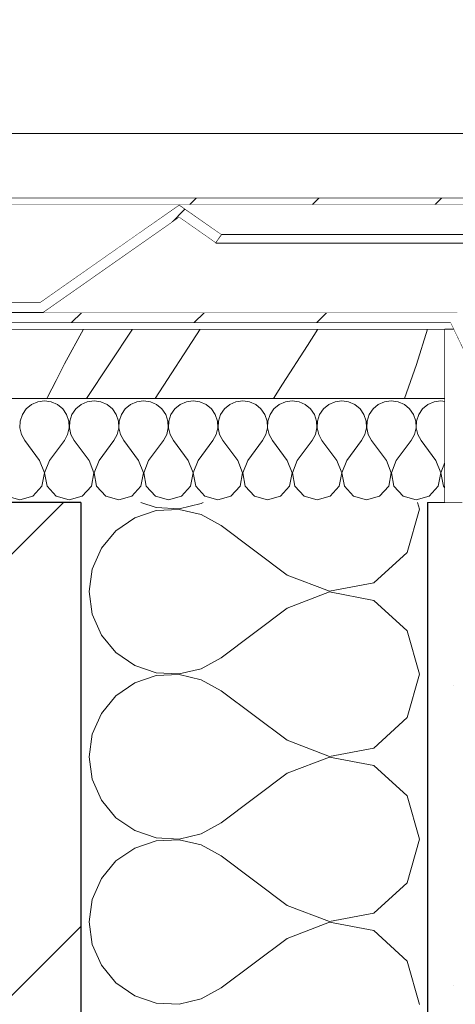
# Model space of a CAD drawing. Header units: millimetres. Extents: x 92668 to 123324, y -8921 to 14506.
# Tile 54 of 133: x 99150 to 99276, y 12595 to 12879. Entities that reach past the tile are written whole.
import ezdxf

# ---------------------------------------------------------------- set-up
doc = ezdxf.new("R2010")
doc.units = ezdxf.units.MM
doc.header["$MEASUREMENT"] = 0
doc.linetypes.add('Wipeout_Contour', pattern=[1000, 0, -1000])
for name, color, linetype in [('Nowe_A-Obróbki', 7, 'Continuous'), ('Nowe_A-Wymiary-Wewnętrzne', 7, 'Continuous'), ('Nowe_A-Wymiary-Zewnętrzne', 7, 'Continuous'), ('Nowe_A-Ściany-Zewnętrzne', 7, 'Continuous')]:
    doc.layers.add(name, color=color, linetype=linetype)
for name, color, linetype, lineweight in [('Nowe_A-Obróbki_Nr_pióra__1', 7, 'Continuous', 13), ('Nowe_A-Obróbki_Nr_pióra__174', 7, 'Continuous', 5), ('Nowe_A-Obróbki_Nr_pióra__175', 7, 'Continuous', 5), ('Nowe_A-Obróbki_Nr_pióra__90', 7, 'Continuous', 13), ('Nowe_A-Wymiary-Wewnętrzne_Nr_pióra__46', 5, 'Continuous', 15), ('Nowe_A-Wymiary-Zewnętrzne_Nr_pióra__46', 5, 'Continuous', 15), ('Nowe_A-Ściany-Zewnętrzne_Nr_pióra__174', 7, 'Continuous', 5), ('Nowe_A-Ściany-Zewnętrzne_Nr_pióra__27', 7, 'Continuous', 25), ('Nowe_A-Ściany-Zewnętrzne_Nr_pióra__47', 7, 'Continuous', 15)]:
    doc.layers.add(name, color=color, linetype=linetype, lineweight=lineweight)
for name, color, linetype, lineweight, true_color in [('Nowe_A-Wymiary-Wewnętrzne_Nr_pióra__45', 7, 'Continuous', 15, 0x40a5ff), ('Nowe_A-Wymiary-Wewnętrzne_Nr_pióra__85', 7, 'Continuous', 13, 0x80c2ff), ('Nowe_A-Wymiary-Zewnętrzne_Nr_pióra__45', 7, 'Continuous', 15, 0x40a5ff), ('Nowe_A-Wymiary-Zewnętrzne_Nr_pióra__85', 7, 'Continuous', 13, 0x80c2ff)]:
    doc.layers.add(name, color=color, linetype=linetype, lineweight=lineweight, true_color=true_color)
doc.styles.add('STYL_AUTOMATYCZNY_2', font='arial.ttf')
doc.dimstyles.new('STYL_AUTOMATYCZNY__1', dxfattribs={"dimtxt": 125, "dimasz": 47.5, "dimexe": 0.18, "dimexo": 20, "dimgap": 0, "dimtad": 1, "dimdec": 1, "dimlfac": 0.1, "dimzin": 0, "dimdsep": 46, "dimtxsty": 'STYL_AUTOMATYCZNY_2', "dimblk": 'ARROWHEAD_11', "dimblk1": 'ARROWHEAD_11', "dimblk2": 'ARROWHEAD_11', "dimcen": 0.09, "dimclrd": 256, "dimclre": 256, "dimclrt": 5, "dimadec": 1, "dimazin": 0, "dimtfac": 1, "dimtdec": 4, "dimtmove": 0, "dimatfit": 3, "dimfxl": 0, "dimtolj": 1, "dimtzin": 0, "dimarcsym": 0})
pattern_1 = [(45, (0, 0), (-88.38835, 88.38835), []), (45, (-17.68, 17.68), (-88.38835, 88.38835), []), (45, (-35.36, 35.36), (-88.38835, 88.38835), [])]

# ---------------------------------------------------------------- blocks, each defined once
blk = doc.blocks.new('ElemPrzekroju_36')
at = {"color": 254, "linetype": 'Wipeout_Contour', "lineweight": 0, "ltscale": 1116474.16314207}
blk.add_wipeout([(99267.6, 12240), (99267.6, 11986.04), (107137.97, 12379.56), (107137.97, 12679.29), (99318.93, 12679.29), (99310.66, 12696.68), (99312.46, 12697.54), (99319.01, 12697.54), (99298.82, 12740), (99277.6, 12740), (99277.6, 12240)], dxfattribs=at).dxf.layer = 'Nowe_A-Ściany-Zewnętrzne'
blk = doc.blocks.new('*X66')
at = {"layer": 'Nowe_A-Ściany-Zewnętrzne_Nr_pióra__174', "color": 7, "linetype": 'Continuous', "lineweight": 5}
for p, q in [((99184.95, 12740), (99189.37, 12738.51)), ((99195.93, 12738.19), (99202.33, 12739.68)), ((99202.33, 12739.68), (99202.91, 12740)), ((99265.22, 12738.1), (99264.68, 12740)), ((99189.37, 12737.68), (99183.14, 12735.58)), ((99189.37, 12738.51), (99195.93, 12738.19)), ((99195.93, 12738), (99189.37, 12737.68)), ((99202.33, 12736.51), (99195.93, 12738)), ((99261.66, 12725.58), (99265.22, 12738.1)), ((99183.14, 12735.58), (99177.73, 12731.86)), ((99208.07, 12733.33), (99202.33, 12736.51)), ((99177.73, 12731.86), (99173.53, 12726.8)), ((99227.12, 12719.05), (99208.07, 12733.33)), ((99173.53, 12726.8), (99170.89, 12720.79)), ((99252.06, 12716.8), (99261.66, 12725.58)), ((99170.89, 12720.79), (99169.98, 12714.29)), ((99227.12, 12719.05), (99239.27, 12714.38)), ((99169.98, 12714.29), (99170.89, 12707.78)), ((99239.27, 12714.19), (99227.12, 12709.52)), ((99239.27, 12714.38), (99252.06, 12716.8)), ((99252.06, 12711.77), (99239.27, 12714.19)), ((99261.66, 12702.99), (99252.06, 12711.77)), ((99227.12, 12709.52), (99208.07, 12695.24)), ((99170.89, 12707.78), (99173.53, 12701.77)), ((99265.22, 12690.48), (99261.66, 12702.99)), ((99173.53, 12701.77), (99177.73, 12696.71)), ((99177.73, 12696.71), (99183.14, 12692.99)), ((99202.33, 12692.06), (99208.07, 12695.24)), ((99183.14, 12692.99), (99189.37, 12690.89)), ((99195.93, 12690.57), (99202.33, 12692.06)), ((99189.37, 12690.06), (99183.14, 12687.96)), ((99189.37, 12690.89), (99195.93, 12690.57)), ((99195.93, 12690.38), (99189.37, 12690.06)), ((99202.33, 12688.89), (99195.93, 12690.38)), ((99208.07, 12685.71), (99202.33, 12688.89)), ((99261.66, 12677.96), (99265.22, 12690.48)), ((99183.14, 12687.96), (99177.73, 12684.24)), ((99227.12, 12671.43), (99208.07, 12685.71)), ((99177.73, 12684.24), (99173.53, 12679.18)), ((99173.53, 12679.18), (99170.89, 12673.17)), ((99252.06, 12669.18), (99261.66, 12677.96)), ((99170.89, 12673.17), (99169.98, 12666.67)), ((99227.12, 12671.43), (99239.27, 12666.76)), ((99239.27, 12666.76), (99252.06, 12669.18)), ((99169.98, 12666.67), (99170.89, 12660.16)), ((99239.27, 12666.57), (99227.12, 12661.9)), ((99252.06, 12664.15), (99239.27, 12666.57)), ((99261.66, 12655.37), (99252.06, 12664.15)), ((99170.89, 12660.16), (99173.53, 12654.15)), ((99227.12, 12661.9), (99208.07, 12647.62)), ((99265.22, 12642.86), (99261.66, 12655.37)), ((99173.53, 12654.15), (99177.73, 12649.09)), ((99177.73, 12649.09), (99183.14, 12645.37)), ((99202.33, 12644.44), (99208.07, 12647.62)), ((99183.14, 12645.37), (99189.37, 12643.27)), ((99189.37, 12643.27), (99195.93, 12642.95)), ((99195.93, 12642.95), (99202.33, 12644.44)), ((99183.14, 12640.34), (99177.73, 12636.62)), ((99189.37, 12642.44), (99183.14, 12640.34)), ((99195.93, 12642.76), (99189.37, 12642.44)), ((99202.33, 12641.27), (99195.93, 12642.76)), ((99208.07, 12638.1), (99202.33, 12641.27)), ((99261.66, 12630.34), (99265.22, 12642.86)), ((99227.12, 12623.81), (99208.07, 12638.1)), ((99177.73, 12636.62), (99173.53, 12631.57)), ((99173.53, 12631.57), (99170.89, 12625.55)), ((99252.06, 12621.56), (99261.66, 12630.34)), ((99170.89, 12625.55), (99169.98, 12619.05)), ((99227.12, 12623.81), (99239.27, 12619.14)), ((99239.27, 12619.14), (99252.06, 12621.56)), ((99169.98, 12619.05), (99170.89, 12612.54)), ((99239.27, 12618.95), (99227.12, 12614.29)), ((99252.06, 12616.53), (99239.27, 12618.95)), ((99261.66, 12607.76), (99252.06, 12616.53)), ((99170.89, 12612.54), (99173.53, 12606.53)), ((99227.12, 12614.29), (99208.07, 12600)), ((99173.53, 12606.53), (99177.73, 12601.47)), ((99265.22, 12595.24), (99261.66, 12607.76)), ((99177.73, 12601.47), (99183.14, 12597.75)), ((99183.14, 12597.75), (99189.37, 12595.65)), ((99202.33, 12596.82), (99208.07, 12600)), ((99189.37, 12595.65), (99195.93, 12595.33)), ((99195.93, 12595.33), (99202.33, 12596.82))]:
    blk.add_line(p, q, dxfattribs=at)
blk = doc.blocks.new('ElemPrzekroju_45')
at = {"layer": 'Nowe_A-Ściany-Zewnętrzne', "linetype": 'Continuous', "lineweight": 0, "true_color": 0x000000}
h = blk.add_hatch(dxfattribs=at)
h.set_pattern_fill('Bloczki_ceramiczne', color=18, style=0, pattern_type=2)
h.set_pattern_definition([(45, (0, 0), (-63.63961, 63.63961), [])])
h.paths.add_polyline_path([(98917.6, 12740), (98917.6, 12240), (99167.6, 12240), (99167.6, 12740)])
h = blk.add_hatch(dxfattribs=at)
h.set_pattern_fill('Tynk', color=18, style=0, pattern_type=2)
h.set_pattern_definition([(0, (0, 0), (0, 86.60254), [0, -50]), (0, (25, 43.3), (0, 86.60254), [0, -50])])
h.paths.add_polyline_path([(99267.6, 12240), (99277.6, 12240), (99277.6, 12740), (99267.6, 12740)])
at = {"layer": 'Nowe_A-Ściany-Zewnętrzne_Nr_pióra__27', "color": 7, "linetype": 'Continuous', "lineweight": 25}
for p, q in [((99167.6, 12740), (98917.6, 12740)), ((99167.6, 12740), (99167.6, 12240)), ((99267.6, 12740), (99267.6, 12240))]:
    blk.add_line(p, q, dxfattribs=at)
at = {"layer": 'Nowe_A-Ściany-Zewnętrzne_Nr_pióra__47', "color": 7, "linetype": 'Continuous', "lineweight": 15}
for p, q in [((99272.6, 12740), (99267.6, 12740)), ((99277.6, 12740), (99272.6, 12740))]:
    blk.add_line(p, q, dxfattribs=at)
at = {"layer": 'Nowe_A-Ściany-Zewnętrzne', "lineweight": 0}
blk.add_blockref('*X66', (0, 0), dxfattribs=at)
blk = doc.blocks.new('*X255')
at = {"layer": 'Nowe_A-Obróbki_Nr_pióra__175', "color": 7, "linetype": 'Continuous', "lineweight": 5}
for p, q in [((99168.36, 12790), (99162.85, 12779.97)), ((99169.2, 12770), (99182.47, 12790)), ((99189.02, 12770), (99201.99, 12790)), ((99232.93, 12785.3), (99235.98, 12790)), ((99267.57, 12790), (99264.42, 12779.77)), ((99225.74, 12774.09), (99232.93, 12785.3)), ((99160.48, 12775.14), (99162.85, 12779.97)), ((99264.42, 12779.77), (99260.93, 12770)), ((99157.99, 12770.37), (99160.48, 12775.14)), ((99223.17, 12770), (99225.74, 12774.09)), ((99157.78, 12770), (99157.99, 12770.37))]:
    blk.add_line(p, q, dxfattribs=at)
blk = doc.blocks.new('*X256')
at = {"layer": 'Nowe_A-Obróbki_Nr_pióra__174', "color": 7, "linetype": 'Continuous', "lineweight": 5}
for p, q in [((99153.38, 12768.22), (99151.86, 12766.96)), ((99155.18, 12769.01), (99153.38, 12768.22)), ((99157.13, 12769.29), (99155.18, 12769.01)), ((99159.09, 12769.01), (99157.13, 12769.29)), ((99160.89, 12768.22), (99159.09, 12769.01)), ((99162.41, 12766.96), (99160.89, 12768.22)), ((99167.67, 12768.22), (99166.15, 12766.96)), ((99169.47, 12769.01), (99167.67, 12768.22)), ((99171.42, 12769.29), (99169.47, 12769.01)), ((99173.37, 12769.01), (99171.42, 12769.29)), ((99175.18, 12768.22), (99173.37, 12769.01)), ((99176.69, 12766.96), (99175.18, 12768.22)), ((99181.95, 12768.22), (99180.43, 12766.96)), ((99183.75, 12769.01), (99181.95, 12768.22)), ((99185.71, 12769.29), (99183.75, 12769.01)), ((99187.66, 12769.01), (99185.71, 12769.29)), ((99189.46, 12768.22), (99187.66, 12769.01)), ((99190.98, 12766.96), (99189.46, 12768.22)), ((99196.24, 12768.22), (99194.72, 12766.96)), ((99198.04, 12769.01), (99196.24, 12768.22)), ((99199.99, 12769.29), (99198.04, 12769.01)), ((99201.94, 12769.01), (99199.99, 12769.29)), ((99203.75, 12768.22), (99201.94, 12769.01)), ((99205.26, 12766.96), (99203.75, 12768.22)), ((99210.52, 12768.22), (99209.01, 12766.96)), ((99212.33, 12769.01), (99210.52, 12768.22)), ((99214.28, 12769.29), (99212.33, 12769.01)), ((99216.23, 12769.01), (99214.28, 12769.29)), ((99218.03, 12768.22), (99216.23, 12769.01)), ((99219.55, 12766.96), (99218.03, 12768.22)), ((99224.81, 12768.22), (99223.29, 12766.96)), ((99226.61, 12769.01), (99224.81, 12768.22)), ((99228.56, 12769.29), (99226.61, 12769.01)), ((99230.52, 12769.01), (99228.56, 12769.29)), ((99232.32, 12768.22), (99230.52, 12769.01)), ((99233.84, 12766.96), (99232.32, 12768.22)), ((99239.09, 12768.22), (99237.58, 12766.96)), ((99240.9, 12769.01), (99239.09, 12768.22)), ((99242.85, 12769.29), (99240.9, 12769.01)), ((99244.8, 12769.01), (99242.85, 12769.29)), ((99246.6, 12768.22), (99244.8, 12769.01)), ((99248.12, 12766.96), (99246.6, 12768.22)), ((99253.38, 12768.22), (99251.86, 12766.96)), ((99255.18, 12769.01), (99253.38, 12768.22)), ((99257.13, 12769.29), (99255.18, 12769.01)), ((99259.09, 12769.01), (99257.13, 12769.29)), ((99260.89, 12768.22), (99259.09, 12769.01)), ((99262.41, 12766.96), (99260.89, 12768.22)), ((99267.67, 12768.22), (99266.15, 12766.96)), ((99269.47, 12769.01), (99267.67, 12768.22)), ((99271.42, 12769.29), (99269.47, 12769.01)), ((99272.6, 12769.12), (99271.42, 12769.29)), ((99150.75, 12765.34), (99150.12, 12763.47)), ((99151.86, 12766.96), (99150.75, 12765.34)), ((99163.52, 12765.34), (99162.41, 12766.96)), ((99164.15, 12763.47), (99163.52, 12765.34)), ((99165.03, 12765.34), (99164.4, 12763.47)), ((99166.15, 12766.96), (99165.03, 12765.34)), ((99177.81, 12765.34), (99176.69, 12766.96)), ((99178.44, 12763.47), (99177.81, 12765.34)), ((99179.32, 12765.34), (99178.69, 12763.47)), ((99180.43, 12766.96), (99179.32, 12765.34)), ((99192.1, 12765.34), (99190.98, 12766.96)), ((99192.72, 12763.47), (99192.1, 12765.34)), ((99193.6, 12765.34), (99192.97, 12763.47)), ((99194.72, 12766.96), (99193.6, 12765.34)), ((99206.38, 12765.34), (99205.26, 12766.96)), ((99207.01, 12763.47), (99206.38, 12765.34)), ((99207.89, 12765.34), (99207.26, 12763.47)), ((99209.01, 12766.96), (99207.89, 12765.34)), ((99220.67, 12765.34), (99219.55, 12766.96)), ((99221.3, 12763.47), (99220.67, 12765.34)), ((99222.17, 12765.34), (99221.55, 12763.47)), ((99223.29, 12766.96), (99222.17, 12765.34)), ((99234.95, 12765.34), (99233.84, 12766.96)), ((99235.58, 12763.47), (99234.95, 12765.34)), ((99236.46, 12765.34), (99235.83, 12763.47)), ((99237.58, 12766.96), (99236.46, 12765.34)), ((99249.24, 12765.34), (99248.12, 12766.96)), ((99249.87, 12763.47), (99249.24, 12765.34)), ((99250.75, 12765.34), (99250.12, 12763.47)), ((99251.86, 12766.96), (99250.75, 12765.34)), ((99263.52, 12765.34), (99262.41, 12766.96)), ((99264.15, 12763.47), (99263.52, 12765.34)), ((99265.03, 12765.34), (99264.4, 12763.47)), ((99266.15, 12766.96), (99265.03, 12765.34)), ((99150.12, 12763.47), (99150.02, 12761.5)), ((99164.25, 12761.5), (99164.15, 12763.47)), ((99164.4, 12763.47), (99164.31, 12761.5)), ((99178.53, 12761.5), (99178.44, 12763.47)), ((99178.69, 12763.47), (99178.59, 12761.5)), ((99192.82, 12761.5), (99192.72, 12763.47)), ((99192.97, 12763.47), (99192.88, 12761.5)), ((99207.11, 12761.5), (99207.01, 12763.47)), ((99207.26, 12763.47), (99207.16, 12761.5)), ((99221.39, 12761.5), (99221.3, 12763.47)), ((99221.55, 12763.47), (99221.45, 12761.5)), ((99235.68, 12761.5), (99235.58, 12763.47)), ((99235.83, 12763.47), (99235.74, 12761.5)), ((99249.96, 12761.5), (99249.87, 12763.47)), ((99250.12, 12763.47), (99250.02, 12761.5)), ((99264.25, 12761.5), (99264.15, 12763.47)), ((99264.4, 12763.47), (99264.31, 12761.5)), ((99150.02, 12761.5), (99150.47, 12759.58)), ((99150.47, 12759.58), (99151.42, 12757.86)), ((99162.85, 12757.86), (99163.8, 12759.58)), ((99163.8, 12759.58), (99164.25, 12761.5)), ((99164.31, 12761.5), (99164.75, 12759.58)), ((99164.75, 12759.58), (99165.71, 12757.86)), ((99177.13, 12757.86), (99178.09, 12759.58)), ((99178.09, 12759.58), (99178.53, 12761.5)), ((99178.59, 12761.5), (99179.04, 12759.58)), ((99179.04, 12759.58), (99179.99, 12757.86)), ((99191.42, 12757.86), (99192.37, 12759.58)), ((99192.37, 12759.58), (99192.82, 12761.5)), ((99192.88, 12761.5), (99193.32, 12759.58)), ((99193.32, 12759.58), (99194.28, 12757.86)), ((99205.71, 12757.86), (99206.66, 12759.58)), ((99206.66, 12759.58), (99207.11, 12761.5)), ((99207.16, 12761.5), (99207.61, 12759.58)), ((99207.61, 12759.58), (99208.56, 12757.86)), ((99219.99, 12757.86), (99220.95, 12759.58)), ((99220.95, 12759.58), (99221.39, 12761.5)), ((99221.45, 12761.5), (99221.9, 12759.58)), ((99221.9, 12759.58), (99222.85, 12757.86)), ((99234.28, 12757.86), (99235.23, 12759.58)), ((99235.23, 12759.58), (99235.68, 12761.5)), ((99235.74, 12761.5), (99236.18, 12759.58)), ((99236.18, 12759.58), (99237.13, 12757.86)), ((99248.56, 12757.86), (99249.52, 12759.58)), ((99249.52, 12759.58), (99249.96, 12761.5)), ((99250.02, 12761.5), (99250.47, 12759.58)), ((99250.47, 12759.58), (99251.42, 12757.86)), ((99262.85, 12757.86), (99263.8, 12759.58)), ((99263.8, 12759.58), (99264.25, 12761.5)), ((99264.31, 12761.5), (99264.75, 12759.58)), ((99264.75, 12759.58), (99265.71, 12757.86)), ((99155.71, 12752.14), (99151.42, 12757.86)), ((99158.56, 12752.14), (99162.85, 12757.86)), ((99169.99, 12752.14), (99165.71, 12757.86)), ((99172.85, 12752.14), (99177.13, 12757.86)), ((99184.28, 12752.14), (99179.99, 12757.86)), ((99187.13, 12752.14), (99191.42, 12757.86)), ((99198.56, 12752.14), (99194.28, 12757.86)), ((99201.42, 12752.14), (99205.71, 12757.86)), ((99212.85, 12752.14), (99208.56, 12757.86)), ((99215.71, 12752.14), (99219.99, 12757.86)), ((99227.13, 12752.14), (99222.85, 12757.86)), ((99229.99, 12752.14), (99234.28, 12757.86)), ((99241.42, 12752.14), (99237.13, 12757.86)), ((99244.28, 12752.14), (99248.56, 12757.86)), ((99255.71, 12752.14), (99251.42, 12757.86)), ((99258.56, 12752.14), (99262.85, 12757.86)), ((99269.99, 12752.14), (99265.71, 12757.86)), ((99157.11, 12748.5), (99155.71, 12752.14)), ((99158.56, 12752.14), (99157.16, 12748.5)), ((99171.39, 12748.5), (99169.99, 12752.14)), ((99172.85, 12752.14), (99171.45, 12748.5)), ((99185.68, 12748.5), (99184.28, 12752.14)), ((99187.13, 12752.14), (99185.74, 12748.5)), ((99199.96, 12748.5), (99198.56, 12752.14)), ((99201.42, 12752.14), (99200.02, 12748.5)), ((99214.25, 12748.5), (99212.85, 12752.14)), ((99215.71, 12752.14), (99214.31, 12748.5)), ((99228.53, 12748.5), (99227.13, 12752.14)), ((99229.99, 12752.14), (99228.59, 12748.5)), ((99242.82, 12748.5), (99241.42, 12752.14)), ((99244.28, 12752.14), (99242.88, 12748.5)), ((99257.11, 12748.5), (99255.71, 12752.14)), ((99258.56, 12752.14), (99257.16, 12748.5)), ((99271.39, 12748.5), (99269.99, 12752.14)), ((99272.6, 12751.49), (99271.45, 12748.5)), ((99156.38, 12744.66), (99157.11, 12748.5)), ((99157.16, 12748.5), (99157.89, 12744.66)), ((99170.67, 12744.66), (99171.39, 12748.5)), ((99171.45, 12748.5), (99172.17, 12744.66)), ((99184.95, 12744.66), (99185.68, 12748.5)), ((99185.74, 12748.5), (99186.46, 12744.66)), ((99199.24, 12744.66), (99199.96, 12748.5)), ((99200.02, 12748.5), (99200.75, 12744.66)), ((99213.52, 12744.66), (99214.25, 12748.5)), ((99214.31, 12748.5), (99215.03, 12744.66)), ((99227.81, 12744.66), (99228.53, 12748.5)), ((99228.59, 12748.5), (99229.32, 12744.66)), ((99242.1, 12744.66), (99242.82, 12748.5)), ((99242.88, 12748.5), (99243.6, 12744.66)), ((99256.38, 12744.66), (99257.11, 12748.5)), ((99257.16, 12748.5), (99257.89, 12744.66)), ((99270.67, 12744.66), (99271.39, 12748.5)), ((99271.45, 12748.5), (99272.17, 12744.66)), ((99153.75, 12741.78), (99156.38, 12744.66)), ((99157.89, 12744.66), (99160.52, 12741.78)), ((99168.03, 12741.78), (99170.67, 12744.66)), ((99172.17, 12744.66), (99174.81, 12741.78)), ((99182.32, 12741.78), (99184.95, 12744.66)), ((99186.46, 12744.66), (99189.09, 12741.78)), ((99196.6, 12741.78), (99199.24, 12744.66)), ((99200.75, 12744.66), (99203.38, 12741.78)), ((99210.89, 12741.78), (99213.52, 12744.66)), ((99215.03, 12744.66), (99217.67, 12741.78)), ((99225.18, 12741.78), (99227.81, 12744.66)), ((99229.32, 12744.66), (99231.95, 12741.78)), ((99239.46, 12741.78), (99242.1, 12744.66)), ((99243.6, 12744.66), (99246.24, 12741.78)), ((99253.75, 12741.78), (99256.38, 12744.66)), ((99257.89, 12744.66), (99260.52, 12741.78)), ((99268.03, 12741.78), (99270.67, 12744.66)), ((99272.17, 12744.66), (99272.6, 12744.2)), ((99146.24, 12741.78), (99149.99, 12740.71)), ((99149.99, 12740.71), (99153.75, 12741.78)), ((99160.52, 12741.78), (99164.28, 12740.71)), ((99164.28, 12740.71), (99168.03, 12741.78)), ((99174.81, 12741.78), (99178.56, 12740.71)), ((99178.56, 12740.71), (99182.32, 12741.78)), ((99189.09, 12741.78), (99192.85, 12740.71)), ((99192.85, 12740.71), (99196.6, 12741.78)), ((99203.38, 12741.78), (99207.13, 12740.71)), ((99207.13, 12740.71), (99210.89, 12741.78)), ((99217.67, 12741.78), (99221.42, 12740.71)), ((99221.42, 12740.71), (99225.18, 12741.78)), ((99231.95, 12741.78), (99235.71, 12740.71)), ((99235.71, 12740.71), (99239.46, 12741.78)), ((99246.24, 12741.78), (99249.99, 12740.71)), ((99249.99, 12740.71), (99253.75, 12741.78)), ((99260.52, 12741.78), (99264.28, 12740.71)), ((99264.28, 12740.71), (99268.03, 12741.78))]:
    blk.add_line(p, q, dxfattribs=at)
blk = doc.blocks.new('ElemPrzekroju_189')
at = {"layer": 'Nowe_A-Obróbki', "linetype": 'Continuous', "lineweight": 0, "true_color": 0x000000}
h = blk.add_hatch(dxfattribs=at)
h.set_pattern_fill('Aluminium', color=18, style=0, pattern_type=2)
h.set_pattern_definition(pattern_1)
h.paths.add_polyline_path([(98654.74, 12846.37), (98654.74, 12628.9), (98666.32, 12628.9), (98672.24, 12647.62), (98670.33, 12648.23), (98664.85, 12630.9), (98656.74, 12630.9), (98656.74, 12843.82), (98729.2, 12825.85), (99328.31, 12825.85), (99328.31, 12681.29), (99320.19, 12681.29), (99312.46, 12697.54), (99310.66, 12696.68), (99318.93, 12679.29), (99330.31, 12679.29), (99330.31, 12827.85), (98729.44, 12827.85)])
h = blk.add_hatch(dxfattribs=at)
h.set_pattern_fill('Aluminium', color=18, style=0, pattern_type=2)
h.set_pattern_definition(pattern_1)
h.paths.add_polyline_path([(98776.92, 12817.22), (98778.64, 12814.77), (98789.23, 12822.19), (98799.82, 12814.77), (98828.34, 12794.77), (98858.34, 12794.77), (99007.6, 12794.77), (99156.85, 12794.77), (99185.38, 12814.77), (99195.97, 12822.19), (99206.55, 12814.77), (99208.28, 12817.22), (99195.97, 12825.85), (99183.66, 12817.22), (99155.91, 12797.77), (99007.6, 12797.77), (98829.29, 12797.77), (98801.54, 12817.22), (98789.23, 12825.85)])
h = blk.add_hatch(dxfattribs=at)
h.set_pattern_fill('Aluminium', color=18, style=0, pattern_type=2)
h.set_pattern_definition(pattern_1)
h.paths.add_polyline_path([(98659.74, 12640.9), (98662.6, 12640), (98710.56, 12791.77), (99274.21, 12791.77), (99322.6, 12690), (99325.31, 12691.29), (99276.1, 12794.77), (99156.85, 12794.77), (99007.6, 12794.77), (98858.34, 12794.77), (98828.34, 12794.77), (98708.37, 12794.77)])
at = {"layer": 'Nowe_A-Obróbki_Nr_pióra__1', "color": 7, "linetype": 'Continuous', "lineweight": 13}
for p, q in [((99195.97, 12825.85), (99208.28, 12817.22)), ((99195.97, 12822.19), (99206.55, 12814.77)), ((99208.28, 12817.22), (99206.55, 12814.77)), ((99276.1, 12794.77), (99156.85, 12794.77)), ((99274.21, 12791.77), (98710.56, 12791.77)), ((99274.21, 12791.77), (99322.6, 12690)), ((99272.6, 12790), (98712.6, 12790)), ((99272.6, 12770), (98712.6, 12770))]:
    blk.add_line(p, q, dxfattribs=at)
at = {"layer": 'Nowe_A-Obróbki_Nr_pióra__1', "color": 7, "linetype": 'Continuous', "lineweight": 13, "flags": 128}
for points in [[(98654.74, 12846.37), (98729.44, 12827.85), (99191.11, 12827.85), (99250.37, 12827.85), (99330.31, 12827.85)], [(98656.74, 12843.82), (98729.2, 12825.85), (98789.23, 12825.85), (99191.11, 12825.85), (99195.97, 12825.85), (99250.37, 12825.85), (99328.31, 12825.85)], [(99195.97, 12825.85), (99183.66, 12817.22), (99155.91, 12797.77)], [(99195.97, 12822.19), (99185.38, 12814.77), (99156.85, 12794.77)], [(99155.91, 12797.77), (99007.6, 12797.77), (98829.29, 12797.77)], [(99156.85, 12794.77), (99007.6, 12794.77), (98858.34, 12794.77), (98828.34, 12794.77)], [(99272.6, 12790), (99272.6, 12770), (99272.6, 12740)]]:
    blk.add_lwpolyline(points, dxfattribs=at)
at = {"layer": 'Nowe_A-Obróbki', "lineweight": 0}
for name in ['*X255', '*X256']:
    blk.add_blockref(name, (0, 0), dxfattribs=at)
blk = doc.blocks.new('ElemPrzekroju_191')
at = {"color": 254, "linetype": 'Wipeout_Contour', "lineweight": 0, "ltscale": 630643.075501}
blk.add_wipeout([(107127.52, 12846.37), (98654.74, 12846.37), (98729.44, 12827.85), (107137.97, 12827.85), (107137.97, 12840), (107127.52, 12840)], dxfattribs=at).dxf.layer = 'Nowe_A-Obróbki'
at = {"color": 254, "linetype": 'Wipeout_Contour', "lineweight": 0, "ltscale": 500331.46365}
blk.add_wipeout([(99195.97, 12822.19), (99156.85, 12794.77), (99328.31, 12794.77), (99328.31, 12814.77), (99206.55, 12814.77)], dxfattribs=at).dxf.layer = 'Nowe_A-Obróbki'
at = {"color": 254, "linetype": 'Wipeout_Contour', "lineweight": 0, "ltscale": 400389.068119}
blk.add_wipeout([(99272.6, 12740), (99298.82, 12740), (99275.05, 12790), (99272.6, 12790)], dxfattribs=at).dxf.layer = 'Nowe_A-Obróbki'
at = {"layer": 'Nowe_A-Obróbki_Nr_pióra__90', "color": 7, "linetype": 'Continuous', "lineweight": 13}
blk.add_line((107127.52, 12846.37), (98654.74, 12846.37), dxfattribs=at)
at = {"color": 254, "linetype": 'Wipeout_Contour', "lineweight": 0, "ltscale": 400366.979269}
blk.add_wipeout([(99208.28, 12817.22), (99206.55, 12814.77), (99328.31, 12814.77), (99328.31, 12817.22)], dxfattribs=at).dxf.layer = 'Nowe_A-Obróbki'
at = {"color": 254, "linetype": 'Wipeout_Contour', "lineweight": 0, "ltscale": 996259.890328}
blk.add_wipeout([(98662.6, 12640), (98667.73, 12640), (98670.33, 12648.23), (98707.6, 12648.23), (98707.6, 12740), (98712.6, 12740), (98712.6, 12790), (99275.05, 12790), (99274.21, 12791.77), (98710.56, 12791.77)], dxfattribs=at).dxf.layer = 'Nowe_A-Obróbki'
at = {"layer": 'Nowe_A-Obróbki_Nr_pióra__90', "color": 7, "linetype": 'Continuous', "lineweight": 13}
for p, q in [((99328.31, 12814.77), (99206.55, 12814.77)), ((99275.05, 12790), (99272.6, 12790))]:
    blk.add_line(p, q, dxfattribs=at)
at = {"color": 254, "linetype": 'Wipeout_Contour', "lineweight": 0, "ltscale": 400359.241134}
blk.add_wipeout([(99328.31, 12825.85), (99195.97, 12825.85), (99208.28, 12817.22), (99328.31, 12817.22)], dxfattribs=at).dxf.layer = 'Nowe_A-Obróbki'
at = {"layer": 'Nowe_A-Obróbki_Nr_pióra__90', "color": 7, "linetype": 'Continuous', "lineweight": 13}
blk.add_line((99328.31, 12817.22), (99208.28, 12817.22), dxfattribs=at)
at = {"color": 254, "linetype": 'Wipeout_Contour', "lineweight": 0, "ltscale": 399272.891556}
blk.add_wipeout([(98789.23, 12825.85), (98829.29, 12797.77), (99155.91, 12797.77), (99195.97, 12825.85)], dxfattribs=at).dxf.layer = 'Nowe_A-Obróbki'
blk = doc.blocks.new('*D341')
at = {"layer": 'Nowe_A-Wymiary-Wewnętrzne_Nr_pióra__45', "linetype": 'Continuous', "lineweight": 15, "true_color": 0x40a5ff}
for points in [[(100730.87, 12846.37), (100731.82, 12841.59), (100734.53, 12837.54), (100738.59, 12834.83), (100743.37, 12833.87), (100748.15, 12834.83), (100752.21, 12837.54), (100754.92, 12841.59), (100755.87, 12846.37), (100754.92, 12851.16), (100752.21, 12855.21), (100748.15, 12857.92), (100743.37, 12858.87), (100738.59, 12857.92), (100734.53, 12855.21), (100731.82, 12851.16)], [(100730.87, 12240), (100731.82, 12235.22), (100734.53, 12231.16), (100738.59, 12228.45), (100743.37, 12227.5), (100748.15, 12228.45), (100752.21, 12231.16), (100754.92, 12235.22), (100755.87, 12240), (100754.92, 12244.78), (100752.21, 12248.84), (100748.15, 12251.55), (100743.37, 12252.5), (100738.59, 12251.55), (100734.53, 12248.84), (100731.82, 12244.78)]]:
    blk.add_hatch(color=161, dxfattribs=at).paths.add_polyline_path(points)
at = {"layer": 'Nowe_A-Wymiary-Wewnętrzne_Nr_pióra__45', "color": 161, "linetype": 'Continuous', "lineweight": 15, "true_color": 0x40a5ff}
for centre in [(100743.37, 12846.37), (100743.37, 12240)]:
    blk.add_circle(centre, 12.5, dxfattribs=at)
at = {"layer": 'Nowe_A-Wymiary-Wewnętrzne_Nr_pióra__85', "color": 151, "linetype": 'Continuous', "lineweight": 13, "true_color": 0x80c2ff}
for p, q in [((100743.37, 12858.87), (100743.37, 12871.37)), ((100730.87, 12846.37), (100696.5, 12846.37)), ((100790.25, 12846.37), (100755.87, 12846.37)), ((100743.37, 12252.5), (100743.37, 12833.87)), ((100730.87, 12240), (100696.5, 12240)), ((100790.25, 12240), (100755.87, 12240))]:
    blk.add_line(p, q, dxfattribs=at)
at = {"layer": 'Nowe_A-Wymiary-Wewnętrzne_Nr_pióra__46', "color": 5, "lineweight": 15, "insert": (100718.37, 12376.36), "char_height": 125, "attachment_point": 7, "rotation": 90, "style": 'STYL_AUTOMATYCZNY_2'}
blk.add_mtext('\\A1;{\\pql;\\fArial|b0|i0|c238|p0;\\W1.000000;60,6}', dxfattribs=at)
blk = doc.blocks.new('ARROWHEAD_11')
at = {"color": 0, "linetype": 'Continuous', "lineweight": 0}
blk.add_line((0, 0), (-1, 0), dxfattribs=at)
at = {"color": 0, "linetype": 'Continuous', "lineweight": 0, "const_width": 0.25, "flags": 128}
blk.add_lwpolyline([(-0.125, 0, 1), (0.125, 0, 1)], format="xyb", close=True, dxfattribs=at)
blk = doc.blocks.new('*D412')
at = {"layer": 'Nowe_A-Wymiary-Zewnętrzne_Nr_pióra__45', "linetype": 'Continuous', "lineweight": 15, "true_color": 0x40a5ff}
for points in [[(119360.24, 12630), (119361.19, 12625.22), (119363.9, 12621.16), (119367.96, 12618.45), (119372.74, 12617.5), (119377.53, 12618.45), (119381.58, 12621.16), (119384.29, 12625.22), (119385.24, 12630), (119384.29, 12634.78), (119381.58, 12638.84), (119377.53, 12641.55), (119372.74, 12642.5), (119367.96, 12641.55), (119363.9, 12638.84), (119361.19, 12634.78)], [(119360.24, 12240), (119361.19, 12235.22), (119363.9, 12231.16), (119367.96, 12228.45), (119372.74, 12227.5), (119377.53, 12228.45), (119381.58, 12231.16), (119384.29, 12235.22), (119385.24, 12240), (119384.29, 12244.78), (119381.58, 12248.84), (119377.53, 12251.55), (119372.74, 12252.5), (119367.96, 12251.55), (119363.9, 12248.84), (119361.19, 12244.78)]]:
    blk.add_hatch(color=161, dxfattribs=at).paths.add_polyline_path(points)
at = {"layer": 'Nowe_A-Wymiary-Zewnętrzne_Nr_pióra__45', "color": 161, "linetype": 'Continuous', "lineweight": 15, "true_color": 0x40a5ff}
for centre in [(119372.74, 12630), (119372.74, 12240)]:
    blk.add_circle(centre, 12.5, dxfattribs=at)
at = {"layer": 'Nowe_A-Wymiary-Zewnętrzne_Nr_pióra__85', "color": 151, "linetype": 'Continuous', "lineweight": 13, "true_color": 0x80c2ff}
for p, q in [((119360.24, 12630), (119325.87, 12630)), ((119419.62, 12630), (119385.24, 12630)), ((119372.74, 12252.5), (119372.74, 12617.5)), ((119360.24, 12240), (119325.87, 12240)), ((119419.62, 12240), (119385.24, 12240))]:
    blk.add_line(p, q, dxfattribs=at)
at = {"layer": 'Nowe_A-Wymiary-Zewnętrzne_Nr_pióra__46', "color": 5, "lineweight": 15, "insert": (119347.74, 12268.17), "char_height": 125, "attachment_point": 7, "rotation": 90, "style": 'STYL_AUTOMATYCZNY_2'}
blk.add_mtext('\\A1;{\\pql;\\fArial|b0|i0|c238|p0;\\W1.000000;39,0}', dxfattribs=at)
blk = doc.blocks.new('*D413')
at = {"layer": 'Nowe_A-Wymiary-Zewnętrzne_Nr_pióra__45', "linetype": 'Continuous', "lineweight": 15, "true_color": 0x40a5ff}
for points in [[(119360.24, 12845), (119361.19, 12840.22), (119363.9, 12836.16), (119367.96, 12833.45), (119372.74, 12832.5), (119377.53, 12833.45), (119381.58, 12836.16), (119384.29, 12840.22), (119385.24, 12845), (119384.29, 12849.78), (119381.58, 12853.84), (119377.53, 12856.55), (119372.74, 12857.5), (119367.96, 12856.55), (119363.9, 12853.84), (119361.19, 12849.78)], [(119360.24, 12630), (119361.19, 12625.22), (119363.9, 12621.16), (119367.96, 12618.45), (119372.74, 12617.5), (119377.53, 12618.45), (119381.58, 12621.16), (119384.29, 12625.22), (119385.24, 12630), (119384.29, 12634.78), (119381.58, 12638.84), (119377.53, 12641.55), (119372.74, 12642.5), (119367.96, 12641.55), (119363.9, 12638.84), (119361.19, 12634.78)]]:
    blk.add_hatch(color=161, dxfattribs=at).paths.add_polyline_path(points)
at = {"layer": 'Nowe_A-Wymiary-Zewnętrzne_Nr_pióra__45', "color": 161, "linetype": 'Continuous', "lineweight": 15, "true_color": 0x40a5ff}
for centre in [(119372.74, 12845), (119372.74, 12630)]:
    blk.add_circle(centre, 12.5, dxfattribs=at)
at = {"layer": 'Nowe_A-Wymiary-Zewnętrzne_Nr_pióra__85', "color": 151, "linetype": 'Continuous', "lineweight": 13, "true_color": 0x80c2ff}
for p, q in [((119372.74, 12857.5), (119372.74, 12870)), ((119360.24, 12845), (119325.87, 12845)), ((119419.62, 12845), (119385.24, 12845)), ((119372.74, 12642.5), (119372.74, 12832.5)), ((119360.24, 12630), (119325.87, 12630)), ((119419.62, 12630), (119385.24, 12630))]:
    blk.add_line(p, q, dxfattribs=at)
at = {"layer": 'Nowe_A-Wymiary-Zewnętrzne_Nr_pióra__46', "color": 5, "lineweight": 15, "insert": (119347.74, 12857.5), "char_height": 125, "attachment_point": 7, "rotation": 90, "style": 'STYL_AUTOMATYCZNY_2'}
blk.add_mtext('\\A1;{\\pql;\\fArial|b0|i0|c238|p0;\\W1.000000;21,5}', dxfattribs=at)
blk = doc.blocks.new('*D414')
at = {"layer": 'Nowe_A-Wymiary-Zewnętrzne_Nr_pióra__45', "linetype": 'Continuous', "lineweight": 15, "true_color": 0x40a5ff}
for points in [[(119555.91, 12845), (119556.87, 12840.22), (119559.58, 12836.16), (119563.63, 12833.45), (119568.41, 12832.5), (119573.2, 12833.45), (119577.25, 12836.16), (119579.96, 12840.22), (119580.91, 12845), (119579.96, 12849.78), (119577.25, 12853.84), (119573.2, 12856.55), (119568.41, 12857.5), (119563.63, 12856.55), (119559.58, 12853.84), (119556.87, 12849.78)], [(119555.91, -450), (119556.87, -454.78), (119559.58, -458.84), (119563.63, -461.55), (119568.41, -462.5), (119573.2, -461.55), (119577.25, -458.84), (119579.96, -454.78), (119580.91, -450), (119579.96, -445.22), (119577.25, -441.16), (119573.2, -438.45), (119568.41, -437.5), (119563.63, -438.45), (119559.58, -441.16), (119556.87, -445.22)]]:
    blk.add_hatch(color=161, dxfattribs=at).paths.add_polyline_path(points)
at = {"layer": 'Nowe_A-Wymiary-Zewnętrzne_Nr_pióra__45', "color": 161, "linetype": 'Continuous', "lineweight": 15, "true_color": 0x40a5ff}
for centre in [(119568.41, 12845), (119568.41, -450)]:
    blk.add_circle(centre, 12.5, dxfattribs=at)
at = {"layer": 'Nowe_A-Wymiary-Zewnętrzne_Nr_pióra__85', "color": 151, "linetype": 'Continuous', "lineweight": 13, "true_color": 0x80c2ff}
for p, q in [((119568.41, 12857.5), (119568.41, 12870)), ((119555.91, 12845), (119521.54, 12845)), ((119615.29, 12845), (119580.91, 12845)), ((119568.41, -437.5), (119568.41, 12832.5)), ((119555.91, -450), (119521.54, -450)), ((119615.29, -450), (119580.91, -450)), ((119568.41, -475), (119568.41, -462.5))]:
    blk.add_line(p, q, dxfattribs=at)
at = {"layer": 'Nowe_A-Wymiary-Zewnętrzne_Nr_pióra__46', "color": 5, "lineweight": 15, "insert": (119543.41, 5911.52), "char_height": 125, "attachment_point": 7, "rotation": 90, "style": 'STYL_AUTOMATYCZNY_2'}
blk.add_mtext('\\A1;{\\pql;\\fArial|b0|i0|c238|p0;\\W1.000000;1\xa0329,5}', dxfattribs=at)

msp = doc.modelspace()

# ---------------------------------------------------------------- block references
at = {"layer": 'Nowe_A-Ściany-Zewnętrzne', "lineweight": 0}
msp.add_blockref('ElemPrzekroju_36', (0, 0), dxfattribs=at)

# ---------------------------------------------------------------- next in the draw order: block references
at = {"layer": 'Nowe_A-Obróbki', "lineweight": 0}
msp.add_blockref('ElemPrzekroju_189', (0, 0), dxfattribs=at)
at = {"layer": 'Nowe_A-Ściany-Zewnętrzne', "lineweight": 0}
msp.add_blockref('ElemPrzekroju_45', (0, 0), dxfattribs=at)

# ---------------------------------------------------------------- next in the draw order: block references
at = {"layer": 'Nowe_A-Obróbki', "lineweight": 0}
msp.add_blockref('ElemPrzekroju_191', (0, 0), dxfattribs=at)

# ---------------------------------------------------------------- next in the draw order: dimensions: what is measured, and where the dimension line sits
at = {"layer": 'Nowe_A-Wymiary-Wewnętrzne', "color": 151, "linetype": 'Continuous', "lineweight": 13, "true_color": 0x80c2ff}
dim = msp.add_linear_dim(base=(100743.37, 12846.37), p1=(99277.6, 12240), p2=(98654.74, 12846.37), angle=90, dimstyle='STYL_AUTOMATYCZNY__1', dxfattribs=at)
dim.commit()
dim.dimension.update_dxf_attribs({"geometry": '*D341', "text_midpoint": (100655.87, 12538.18), "dimtype": 160, "text_rotation": 90})
at = {"layer": 'Nowe_A-Wymiary-Zewnętrzne', "color": 151, "linetype": 'Continuous', "lineweight": 13, "true_color": 0x80c2ff}
for base, p1, p2, picture, middle in [((119372.74, 12845), (98654.74, 12630), (98654.74, 12845), '*D413', (119285.24, 13019.32)), ((119568.41, 12845), (98787.6, -450), (98654.74, 12845), '*D414', (119480.91, 6192.64)), ((119372.74, 12630), (98707.6, 12240), (98654.74, 12630), '*D412', (119285.24, 12430))]:
    dim = msp.add_linear_dim(base=base, p1=p1, p2=p2, angle=90, dimstyle='STYL_AUTOMATYCZNY__1', dxfattribs=at)
    dim.commit()
    dim.dimension.update_dxf_attribs({"geometry": picture, "text_midpoint": middle, "dimtype": 160, "text_rotation": 90})

doc.saveas('drawing.dxf')
